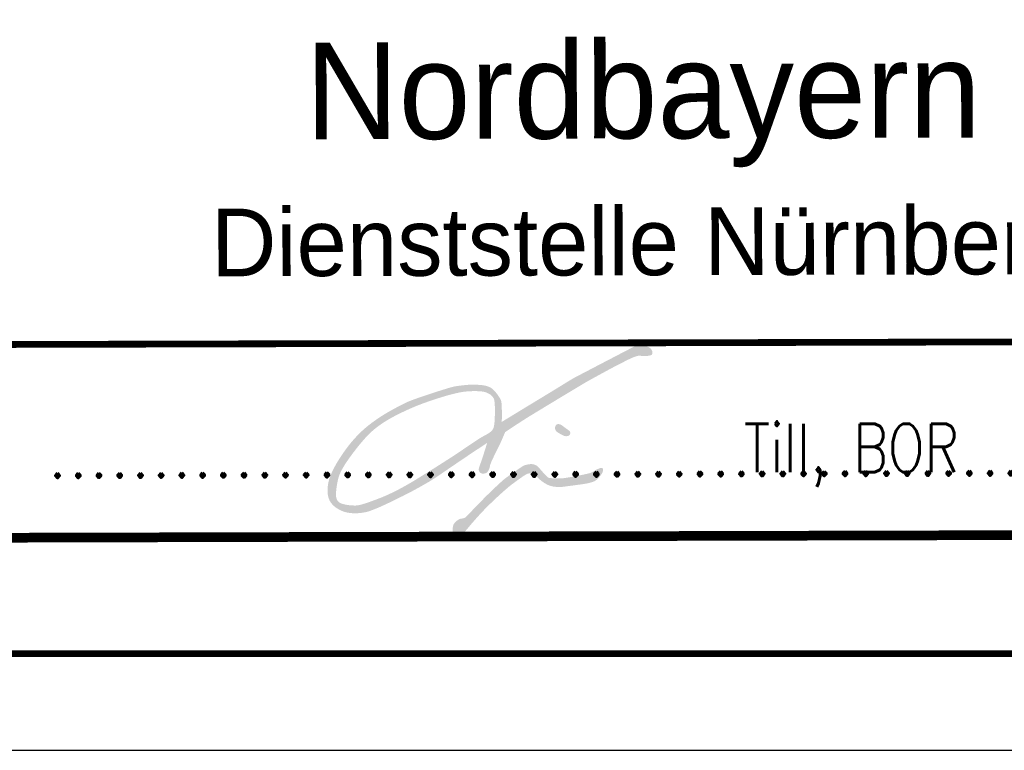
# Model space of a CAD drawing. Extents: x 0 to 1135, y 0 to 594.
# Tile 18 of 44: x 1058 to 1109, y 0 to 38. Entities that reach past the tile are written whole.
import ezdxf
from ezdxf.enums import TextEntityAlignment as Align

# ---------------------------------------------------------------- set-up
doc = ezdxf.new("R2010")
doc.units = 0
doc.header["$LTSCALE"] = 2
doc.header["$MEASUREMENT"] = 0
doc.linetypes.add('AUSGEZOGEN', pattern=[0])
doc.layers.get('0').update_dxf_attribs({"linetype": 'AUSGEZOGEN'})
doc.layers.add('LEGENDE', color=7, linetype='AUSGEZOGEN')
doc.layers.add('RAHMEN', color=250, linetype='AUSGEZOGEN')
doc.styles.add('ROMANS', font='romans.shx', dxfattribs={"width": 0.8})
doc.styles.add('UNIR-H', font='unir_h.shx', dxfattribs={"width": 0.8})

msp = doc.modelspace()

# ---------------------------------------------------------------- hatches: boundary and pattern name
h = msp.add_hatch(color=256)
h.paths.add_polyline_path([(1084.401, 17.072, -0.006846), (1084.922, 17.397, -0.000018), (1086.02, 18.064, -0.000316), (1086.082, 18.101, -0.000501), (1086.967, 18.635, -0.000861), (1087.482, 18.944, -0.008165), (1087.884, 19.175, -0.003104), (1088.953, 19.759, -0.004426), (1089.287, 19.934, -0.002781), (1089.821, 20.206, -0.019392), (1090.115, 20.339, -0.029596), (1090.315, 20.407, -0.13925), (1090.55, 20.405, 0.059696), (1090.785, 20.403, 0.02873), (1091.003, 20.44, 0.119727), (1091.051, 20.465, 0.053798), (1091.065, 20.479, 0.035544), (1091.081, 20.503, 0.128445), (1091.095, 20.558, 0.070924), (1091.081, 20.659, 0.119206), (1091.014, 20.775, 0.09628), (1090.879, 20.872, 0.042732), (1090.734, 20.924, 0.04027), (1090.574, 20.952, 0.033258), (1090.329, 20.96, 0.102015), (1090.251, 20.941, 0.008417), (1090.11, 20.871, 0.001234), (1089.156, 20.376, 0.000382), (1087.049, 19.275, 0.012909), (1086.987, 19.24, 0.007407), (1086.356, 18.854, -0.001485), (1085.725, 18.468, -0.000051), (1085.123, 18.102, 0.000004), (1084.521, 17.737, 0.000591), (1084.112, 17.487, 0.000299), (1083.302, 16.992, 0.008834), (1083.314, 17.273, 0.012589), (1083.314, 17.47, 0.006475), (1083.297, 17.906, 0.023909), (1083.285, 18.024, 0.091451), (1083.23, 18.183, 0.042044), (1083.026, 18.484, 0.033675), (1082.848, 18.676, 0.057979), (1082.726, 18.767, 0.061091), (1082.541, 18.846, 0.043751), (1082.265, 18.899, 0.024448), (1081.858, 18.922, 0.025317), (1081.464, 18.905, 0.013308), (1080.953, 18.843, 0.029629), (1080.726, 18.796, 0.008594), (1080.409, 18.703, 0.004036), (1079.739, 18.49, 0.004037), (1079.038, 18.254, 0.006745), (1078.621, 18.104, 0.026618), (1078.247, 17.94, 0.012798), (1077.497, 17.539, 0.017147), (1076.955, 17.205, 0.018327), (1076.471, 16.858, 0.02749), (1076.01, 16.459, 0.025126), (1075.554, 15.971, 0.018257), (1075.242, 15.573, 0.015099), (1074.898, 15.068, 0.022902), (1074.621, 14.587, 0.027053), (1074.429, 14.159, 0.045431), (1074.339, 13.846, 0.038939), (1074.298, 13.468, 0.055393), (1074.321, 13.178, 0.064689), (1074.4, 12.941, 0.075313), (1074.551, 12.719, 0.066141), (1074.786, 12.525, 0.037739), (1075.062, 12.381, 0.050518), (1075.285, 12.311, 0.030877), (1075.564, 12.271, 0.033881), (1075.821, 12.267, 0.029171), (1076.202, 12.311, 0.041347), (1076.464, 12.379, 0.015996), (1076.862, 12.532, 0.011318), (1077.412, 12.78, 0.004061), (1078.172, 13.151, 0.00686), (1078.617, 13.38, 0.008733), (1079.438, 13.836, 0.01577), (1079.879, 14.11, 0.004634), (1080.574, 14.582, -0.000291), (1081.269, 15.054, -0.001843), (1081.704, 15.347, -0.000951), (1082.55, 15.909, -0.002195), (1082.44, 15.552, -0.002693), (1082.347, 15.262, -0.00365), (1082.234, 14.921, 0.019331), (1082.12, 14.58, 0.165584), (1082.125, 14.462, 0.146563), (1082.207, 14.358, 0.113065), (1082.296, 14.321, 0.095964), (1082.41, 14.324, 0.061571), (1082.519, 14.362, 0.1187), (1082.565, 14.401, 0.128989), (1082.7, 14.742, -0.036448), (1082.836, 15.083, -0.002273), (1083.01, 15.438, 0.001472), (1083.184, 15.793, 0.008906), (1083.291, 16.024, 0.00466), (1083.483, 16.47, -0.003828)])
h.paths.add_polyline_path([(1082.838, 16.603, -0.099091), (1082.726, 16.478, -0.048735), (1082.382, 16.27, 0.021738), (1082.038, 16.063, 0.002006), (1081.366, 15.612, -0.009607), (1080.694, 15.161, -0.000617), (1080.273, 14.892, -0.000781), (1079.94, 14.679, -0.001977), (1079.449, 14.37, -0.001628), (1078.85, 13.999, -0.007935), (1078.478, 13.778, -0.006419), (1078.01, 13.518, -0.01142), (1077.684, 13.352, -0.008966), (1077.261, 13.158, -0.010879), (1077.014, 13.056, -0.005318), (1076.503, 12.865, -0.016825), (1076.083, 12.728, -0.031308), (1075.851, 12.677, -0.044868), (1075.703, 12.667, -0.021189), (1075.392, 12.688, -0.025824), (1075.197, 12.72, -0.02962), (1075.032, 12.765, -0.088996), (1074.876, 12.853, -0.11272), (1074.789, 12.965, -0.062498), (1074.745, 13.102, -0.057717), (1074.734, 13.258, -0.011646), (1074.747, 13.452, -0.01319), (1074.767, 13.622, -0.013522), (1074.813, 13.891, -0.017764), (1074.861, 14.092, -0.036293), (1074.942, 14.321, -0.027142), (1075.088, 14.609, -0.019253), (1075.282, 14.919, -0.011612), (1075.635, 15.411, -0.010552), (1075.975, 15.843, -0.012825), (1076.271, 16.185, -0.02798), (1076.64, 16.547, -0.028763), (1077.036, 16.855, -0.019019), (1077.463, 17.127, -0.017291), (1077.954, 17.392, -0.008481), (1078.509, 17.655, -0.011366), (1078.931, 17.834, -0.011781), (1079.489, 18.042, -0.00887), (1080.241, 18.288, -0.011765), (1080.787, 18.441, -0.016986), (1081.17, 18.526, -0.027582), (1081.556, 18.575, -0.023562), (1082.011, 18.586, -0.01462), (1082.193, 18.577, -0.016498), (1082.354, 18.559, -0.051848), (1082.473, 18.528, -0.033963), (1082.643, 18.452, -0.106238), (1082.844, 18.282, -0.133817), (1082.925, 18.087, -0.011484), (1082.941, 17.929, -0.015519), (1082.947, 17.811, -0.004465), (1082.949, 17.594, -0.003251), (1082.947, 17.297, -0.017987), (1082.932, 17.001, -0.023537), (1082.903, 16.777, -0.089238)], flags=16)
h = msp.add_hatch(color=256)
edge = h.paths.add_edge_path()
edge.add_arc((1087.586, 17.945), 1.61, 230.0425, 237.5405, ccw=False)
edge.add_arc((1085.544, 15.512), 1.567, 49.9374, 57.6455)
edge.add_arc((1086.225, 16.587), 0.294, 57.6455, 82.874)
edge.add_arc((1086.235, 16.664), 0.216, 82.874, 112.3788)
edge.add_arc((1086.2, 16.748), 0.125, 112.3788, 150.7972)
edge.add_arc((1086.292, 16.697), 0.23, 150.7972, 178.8985)
edge.add_arc((1086.423, 16.694), 0.362, 178.8985, 200.4189)
edge.add_arc((1086.236, 16.624), 0.162, 200.4189, 232.8212)
edge.add_arc((1086.934, 17.545), 1.317, 232.8212, 238.208)
edge.add_arc((1087.371, 18.25), 2.147, 238.208, 242.4268)
edge.add_arc((1087.829, 19.127), 3.136, 242.4268, 244.1806)
edge.add_arc((1087.166, 17.756), 1.613, 244.1806, 246.6263)
edge.add_arc((1086.628, 16.511), 0.257, 246.6263, 270)
edge.add_arc((1086.628, 16.597), 0.343, 270, 290.1958)
edge.add_arc((1086.689, 16.429), 0.164, 290.1958, 316.39)
edge.add_arc((1086.707, 16.412), 0.139, 316.39, 344.8605)
edge.add_arc((1086.671, 16.422), 0.176, 344.8605, 378.4424)
edge.add_arc((1086.711, 16.435), 0.134, 18.4424, 57.0899)
edge.add_arc((1086.35, 15.877), 0.799, 57.0899, 59.7076)
edge.add_arc((1087.376, 17.615), 1.219, 237.5405, 239.257, ccw=False)
h = msp.add_hatch(color=256)
edge = h.paths.add_edge_path()
edge.add_arc((1088.477, 14.211), 0.4, 95.9871, 111.0324)
edge.add_arc((1088.748, 13.506), 1.155, 111.0324, 119.8683)
edge.add_arc((1088.531, 13.883), 0.721, 119.8683, 129.3022)
edge.add_arc((1087.9, 14.589), 0.229, 289.6068, 319.5638, ccw=False)
edge.add_arc((1087.534, 15.617), 1.32, 284.0327, 289.6068, ccw=False)
edge.add_arc((1086.537, 19.608), 5.434, 281.2865, 284.0327, ccw=False)
edge.add_arc((1075.046, 77.183), 64.144, 280.95219, 281.28646, ccw=False)
edge.add_arc((1081.199, 45.388), 31.759, 280.4771, 280.9522, ccw=False)
edge.add_arc((1083.671, 32.02), 18.165, 279.4595, 280.4771, ccw=False)
edge.add_arc((1085.841, 19), 4.965, 277.5128, 279.4595, ccw=False)
edge.add_arc((1086.403, 14.734), 0.662, 270.8681, 277.5128, ccw=False)
edge.add_arc((1086.183, 29.259), 15.189, 269.4812, 270.8681, ccw=False)
edge.add_arc((1086.078, 17.591), 3.521, 265.2364, 269.4812, ccw=False)
edge.add_arc((1085.803, 14.296), 0.214, 247.9651, 265.2364, ccw=False)
edge.add_arc((1085.779, 14.237), 0.151, 226.4772, 247.9651, ccw=False)
edge.add_arc((1088.954, 17.581), 4.761, 222.6721, 226.4772, ccw=False)
edge.add_arc((1087.386, 16.135), 2.629, 218.1455, 222.6721, ccw=False)
edge.add_arc((1084.399, 13.865), 1.124, 35.1094, 45.7082)
edge.add_arc((1084.851, 14.328), 0.477, 45.7082, 59.8643)
edge.add_arc((1084.817, 14.27), 0.544, 59.8643, 73.1093)
edge.add_arc((1084.842, 14.351), 0.46, 73.1093, 88.6725)
edge.add_arc((1084.833, 13.983), 0.828, 88.6725, 100.2538)
edge.add_arc((1084.975, 13.198), 1.625, 100.2538, 107.6424)
edge.add_arc((1084.601, 14.375), 0.39, 107.6424, 122.7577)
edge.add_arc((1087.908, 9.236), 6.501, 122.7577, 124.3539)
edge.add_arc((1097.552, -4.873), 23.591, 124.3539, 125.1918)
edge.add_arc((1132.906, -55.007), 84.937, 125.19181, 125.52916)
edge.add_arc((1084.775, 12.398), 2.112, 125.5292, 127.6688)
edge.add_arc((1085.006, 12.098), 2.491, 127.6688, 131.5683)
edge.add_arc((1092.033, 4.175), 13.081, 131.5683, 133.2696)
edge.add_arc((1112.498, -17.565), 42.938, 133.2696, 133.7908)
edge.add_arc((1099.167, -3.658), 23.673, 133.7908, 134.4928)
edge.add_arc((1091.521, 4.124), 12.764, 134.4928, 135.3045)
edge.add_arc((1214.573, -117.628), 185.869, 135.30446, 135.51716)
edge.add_arc((1085.975, 8.67), 5.623, 135.5172, 139.1089)
edge.add_arc((1079.78, 13.905), 2.49, 313.2542, 321.3719, ccw=False)
edge.add_arc((1081.218, 12.375), 0.39, 301.3212, 313.2542, ccw=False)
edge.add_arc((1081.106, 12.56), 0.606, 291.756, 301.3212, ccw=False)
edge.add_arc((1081.255, 12.188), 0.205, 263.9521, 291.756, ccw=False)
edge.add_arc((1081.21, 11.788), 0.197, 83.4099, 112.2982)
edge.add_arc((1081.275, 11.63), 0.368, 112.2982, 119.3477)
edge.add_arc((1081.637, 10.986), 1.107, 119.3477, 123.4088)
edge.add_arc((1081.416, 11.322), 0.705, 123.4088, 137.5547)
edge.add_arc((1081.276, 11.449), 0.516, 137.5547, 154.1061)
edge.add_arc((1081.127, 11.522), 0.35, 154.1061, 166.8617)
edge.add_arc((1081.744, 11.378), 0.983, 166.8617, 174.4619)
edge.add_arc((1081.427, 11.408), 0.664, 174.4619, 188.7512)
edge.add_arc((1081.028, 11.347), 0.261, 188.7512, 211.6417)
edge.add_arc((1081.026, 11.346), 0.259, 211.6417, 234.2511)
edge.add_arc((1081.052, 11.382), 0.303, 234.2511, 255.1249)
edge.add_arc((1081.106, 11.585), 0.514, 255.1249, 262.4057)
edge.add_arc((1081.06, 11.24), 0.165, 262.4057, 275.2582)
edge.add_arc((1081.05, 11.351), 0.277, 275.2582, 293.4948)
edge.add_arc((1081.061, 11.326), 0.249, 293.4948, 312.7477)
edge.add_arc((1079.959, 12.518), 1.872, 312.7477, 317.1131)
edge.add_arc((1077.34, 14.951), 5.447, 317.1131, 319.672)
edge.add_arc((1066.591, 24.075), 19.546, 319.672, 320.5332)
edge.add_arc((1088.833, 5.863), 9.201, 139.1877, 141.0175, ccw=False)
edge.add_arc((1093.134, 2.148), 14.884, 137.5653, 139.1877, ccw=False)
edge.add_arc((1093.397, 1.908), 15.24, 135.962, 137.5653, ccw=False)
edge.add_arc((1090.33, 4.874), 10.973, 133.8903, 135.962, ccw=False)
edge.add_arc((1099.737, -4.905), 24.543, 132.5051, 133.8903, ccw=False)
edge.add_arc((1096.23, -1.079), 19.353, 131.0826, 132.5051, ccw=False)
edge.add_arc((1088.069, 8.282), 6.933, 128.706, 131.0826, ccw=False)
edge.add_arc((1086.7, 9.991), 4.744, 126.2149, 128.706, ccw=False)
edge.add_arc((1101.125, -9.708), 29.16, 125.2103, 126.2149, ccw=False)
edge.add_arc((1088.047, 8.825), 6.477, 123.0648, 125.2103, ccw=False)
edge.add_arc((1085.15, 13.274), 1.168, 118.0105, 123.0648, ccw=False)
edge.add_arc((1084.697, 14.125), 0.204, 100.9538, 118.0105, ccw=False)
edge.add_arc((1084.907, 13.045), 1.304, 94.2308, 100.9538, ccw=False)
edge.add_arc((1084.856, 13.726), 0.621, 83.6594, 94.2308, ccw=False)
edge.add_arc((1084.899, 14.115), 0.23, 66.2303, 83.6594, ccw=False)
edge.add_arc((1084.91, 14.14), 0.202, 14.5125, 66.2303, ccw=False)
edge.add_arc((1085.611, 14.504), 0.594, 211.8143, 228.9285)
edge.add_arc((1087.458, 16.624), 3.406, 228.9285, 233.3173)
edge.add_arc((1086.265, 15.022), 1.408, 233.3173, 240.1454)
edge.add_arc((1086.268, 15.027), 1.414, 240.1454, 250.2387)
edge.add_arc((1086.134, 14.654), 1.017, 250.2387, 262.146)
edge.add_arc((1086.327, 16.051), 2.428, 262.146, 268.2262)
edge.add_arc((1086.287, 14.757), 1.133, 268.2262, 277.1296)
edge.add_arc((1077.905, 81.77), 68.669, 277.12963, 277.32383)
edge.add_arc((1077.175, 87.446), 74.391, 277.32383, 277.51041)
edge.add_arc((1077.837, 82.426), 69.328, 277.51041, 277.67668)
edge.add_arc((1049.89, 289.762), 278.539, 277.67668, 277.75963)
edge.add_arc((1087.066, 16.943), 3.198, 277.7596, 284.0339)
edge.add_arc((1087.408, 15.574), 1.787, 284.0339, 292.4303)
edge.add_arc((1087.936, 14.294), 0.402, 292.4303, 311.4372)
edge.add_arc((1087.205, 15.122), 1.507, 311.4372, 321.225)
edge.add_arc((1087.513, 14.875), 1.113, 321.225, 334.3524)
edge.add_arc((1088.277, 14.508), 0.264, 334.3524, 361.4894)
edge.add_arc((1088.285, 14.508), 0.256, 1.4894, 13.996)
edge.add_arc((1088.494, 14.56), 0.0412, 13.996, 45.5195)
edge.add_arc((1088.48, 14.545), 0.0617, 45.5195, 77.4757)
edge.add_arc((1088.454, 14.429), 0.181, 77.4757, 95.9871)

# ---------------------------------------------------------------- linework, layer by layer
at = {"layer": 'LEGENDE'}
for points, const_width in [([(1057.291, 21), (1124.291, 21.172)], 0.35), ([(959.067, 10.748), (1124.567, 11.173)], 0.5)]:
    msp.add_lwpolyline(points, dxfattribs=dict(at, const_width=const_width))
at = {"layer": 'RAHMEN'}
msp.add_line((950, 0), (1135, 0), dxfattribs=at)
at = {"layer": 'RAHMEN', "const_width": 0.35}
msp.add_lwpolyline([(25, 5), (1130, 5), (1130, 589), (25, 589), (25, 5)], dxfattribs=at)

# ---------------------------------------------------------------- texts
at = {"style": 'ROMANS', "width": 0.8}
msp.add_text('Till, BOR', height=2.5, dxfattribs=at).set_placement((1101.388, 14.4), align=Align.CENTER)
at = {"layer": 'LEGENDE', "style": 'UNIR-H'}
for s, height, p in [('Nordbayern', 5, (1090.619, 31.667)), ('Dienststelle Nürnberg', 3.5, (1090.782, 24.586))]:
    msp.add_text(s, height=height, rotation=0.1472, dxfattribs=at).set_placement(p, align=Align.CENTER)
at = {"layer": 'LEGENDE', "style": 'ROMANS'}
msp.add_text('.....................................................', height=2.5, rotation=0.1472, dxfattribs=at).set_placement((1059.803, 14.095))

doc.saveas('drawing.dxf')
